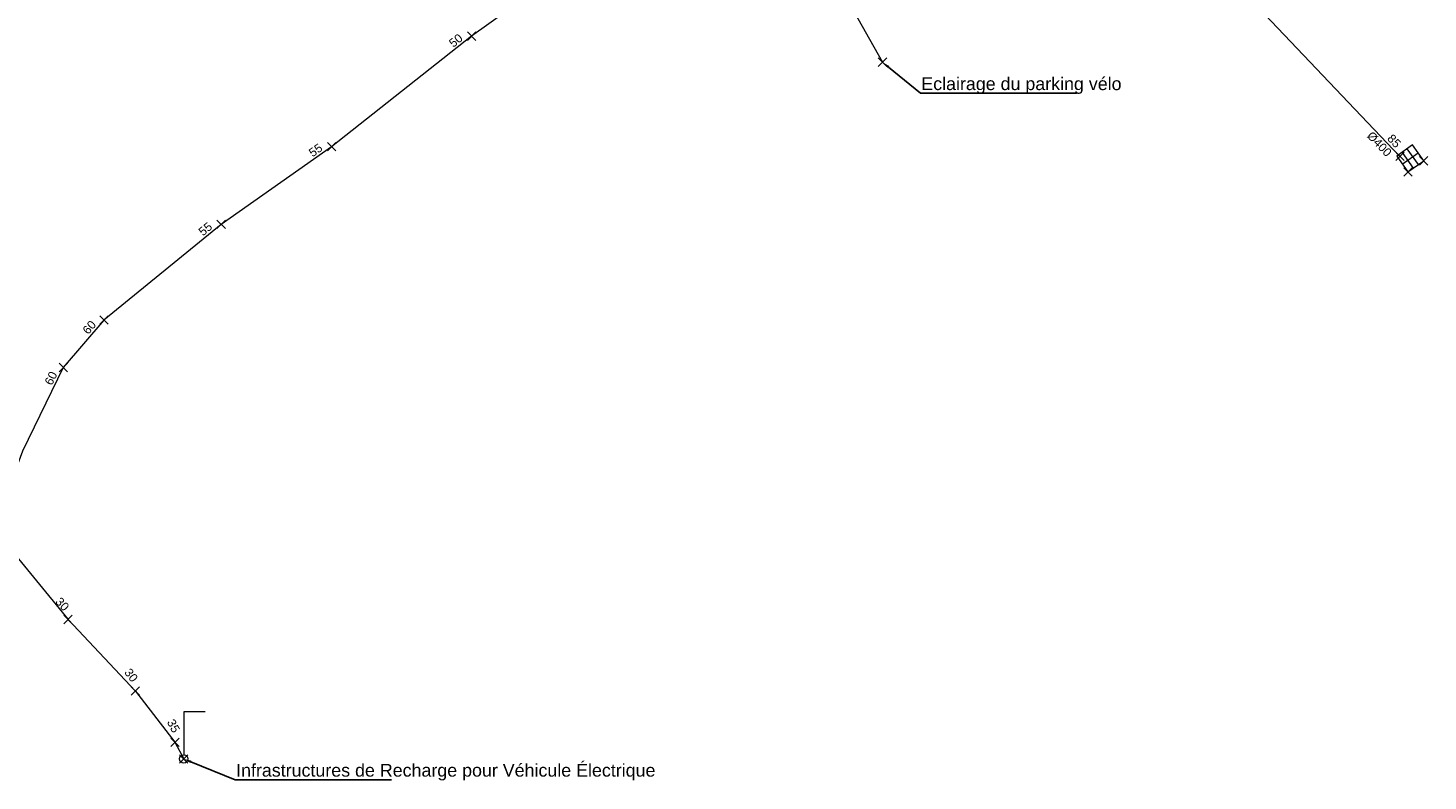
# Model space of a CAD drawing. Header units: metres. Extents: x 1575778 to 1576006, y 2263010 to 2263161.
# Tile 7 of 18: x 1575912 to 1575945, y 2263023 to 2263041. Entities that reach past the tile are written whole.
import ezdxf
from ezdxf import colors
from ezdxf.entities.mleader import LeaderData, LeaderLine
from ezdxf.enums import TextEntityAlignment as Align
from ezdxf.lldxf.tags import DXFTag
from ezdxf.math import Vec2, Vec3

# ---------------------------------------------------------------- set-up
doc = ezdxf.new("R2010")
doc.units = ezdxf.units.M
doc.header["$PDMODE"] = 3
doc.header["$PDSIZE"] = 0.1
doc.linetypes.add('TOPO_CONTINU', pattern=[0.5, 0.25, 0.25])
doc.layers.get('0').update_dxf_attribs({"lineweight": 0})
for name, color, linetype, lineweight in [('RSX_BT_LIGNES', 1, 'BT', 0), ('RSX_BT_TXT', 1, 'Continuous', 0), ('RSX_ECL_LIGNES', 30, 'ECL', 0), ('RSX_ECL_TXT', 30, 'Continuous', 0), ('RSX_EP_LIGNES', 4, 'EP', 0), ('TOP_GRILLE_CANIVEAU', 5, 'TOPO_CONTINU', 0), ('TOP_PORTIQUE', 72, 'TOPO_CONTINU', 0), ('TXT_DIAM_RSX', 7, 'TOPO_CONTINU', 0), ('TXT_PROF_RSX', 7, 'TOPO_CONTINU', 0), ('XYZ_BT', 1, 'Continuous', 0), ('XYZ_ECL', 30, 'Continuous', 0), ('XYZ_EP', 4, 'Continuous', 0), ('XYZ_GRILLE_CANIVEAU', 7, 'TOPO_CONTINU', 0), ('XYZ_PORTIQUE', 7, 'TOPO_CONTINU', 0)]:
    doc.layers.add(name, color=color, linetype=linetype, lineweight=lineweight)
doc.styles.add('Romans', font='romans.SHX')
doc.styles.get("Standard").update_dxf_attribs({"font": 'arial.ttf'})
tags = doc.linetypes.add('BT', pattern='A,2.5,-0.5,["BT",Romans,S=0.2,R=0,X=-0.2,Y=-0.1],-0.5', length=3.5).pattern_tags.tags
tags[6] = DXFTag(74, 10)
tags = doc.linetypes.add('ECL', pattern='A,2.5,-0.6,["ECL",Romans,S=0.2,R=0,X=-0.3,Y=-0.1],-0.6', length=3.7).pattern_tags.tags
tags[6] = DXFTag(74, 10)
tags = doc.linetypes.add('EP', pattern='A,1.25,0,["►",Standard,S=0.2,R=0,X=-0.05,Y=-0.095],-0.1,1.15,-0.5,["EP",Romans,S=0.2,R=0,X=-0.2,Y=-0.1],-0.5', length=3.5).pattern_tags.tags
tags[19] = DXFTag(74, 10)

# ---------------------------------------------------------------- blocks, each defined once
blk = doc.blocks.new('BDU_GRILLE_CANIVEAU')
for p, q in [((0.3333, 1), (0.3333, 0)), ((0.6667, 0), (0.6667, 1)), ((0, 0.5), (1, 0.5))]:
    blk.add_line(p, q)
at = {"flags": 128}
blk.add_lwpolyline([(1, 0), (1, 1), (0, 1), (0, 0)], close=True, dxfattribs=at)
blk = doc.blocks.new('BDU_SEMIS_MAT_ALT')
at = {"color": 0}
blk.add_point((0, 0), dxfattribs=at)
blk = doc.blocks.new('RSX_PT')
blk.add_point((0, 0))
at = {"layer": 'TXT_DIAM_RSX', "color": 0}
blk.add_attdef('DIAM', text='', height=0.2, dxfattribs=at).set_placement((-0.2, -0.15), align=Align.MIDDLE_RIGHT)
at = {"layer": 'TXT_PROF_RSX', "color": 0}
blk.add_attdef('PROF', text='', height=0.2, dxfattribs=at).set_placement((-0.2, 0.15), align=Align.MIDDLE_RIGHT)
blk = doc.blocks.new('BDU_PORTIQUE_D')
at = {"flags": 128}
blk.add_lwpolyline([(0.5, 1.104), (0, 1.104), (0, 0.1)], dxfattribs=at)
blk.add_circle((0, 0), 0.1)

msp = doc.modelspace()

# ---------------------------------------------------------------- linework, layer by layer
at = {"layer": 'RSX_BT_LIGNES', "linetype": 'BT', "flags": 128}
msp.add_lwpolyline([(1575911.533, 2263028.847), (1575913.168, 2263026.858), (1575914.75, 2263025.176), (1575915.679, 2263023.972), (1575915.886, 2263023.58)], dxfattribs=at)
at = {"layer": 'RSX_ECL_LIGNES', "linetype": 'ECL', "flags": 128}
for points in [[(1575930.393, 2263045.714), (1575929.837, 2263045.305), (1575929.517, 2263044.859), (1575928.225, 2263044.306), (1575926.072, 2263043.011), (1575922.65, 2263040.57), (1575919.361, 2263037.971), (1575916.764, 2263036.145), (1575914.012, 2263033.897), (1575913.056, 2263032.782), (1575912.1, 2263030.816), (1575911.664, 2263029.649)], [(1575929.517, 2263044.859), (1575929.686, 2263044.822), (1575930.321, 2263044.292), (1575930.163, 2263043.769), (1575932.307, 2263039.957)]]:
    msp.add_lwpolyline(points, dxfattribs=at)
at = {"layer": 'RSX_EP_LIGNES', "linetype": 'EP', "flags": 128}
msp.add_lwpolyline([(1575944.465, 2263037.744), (1575933.899, 2263048.866)], dxfattribs=at)

# ---------------------------------------------------------------- block references
at = {"layer": 'TOP_GRILLE_CANIVEAU', "linetype": 'TOPO_CONTINU', "xscale": 0.4555115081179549, "yscale": 0.4555115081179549, "rotation": 35.31447562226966}
msp.add_blockref('BDU_GRILLE_CANIVEAU', (1575944.652, 2263037.376), dxfattribs=at)
at = {"layer": 'TOP_PORTIQUE', "linetype": 'TOPO_CONTINU'}
msp.add_blockref('BDU_PORTIQUE_D', (1575915.886, 2263023.58), dxfattribs=at)
at = {"layer": 'XYZ_BT', "linetype": 'Continuous'}
ref = msp.add_blockref('RSX_PT', (1575913.168, 2263026.858), dxfattribs=dict(at, rotation=313.2470322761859))
ref.add_attrib('PROF', '30', dxfattribs={"layer": 'TXT_PROF_RSX', "color": 0, "linetype": 'TOPO_CONTINU', "height": 0.2, "rotation": 313.247}).set_placement((1575913.14, 2263027.106), align=Align.MIDDLE_RIGHT)
for name, p, rotation in [('BDU_SEMIS_MAT_ALT', (1575913.168, 2263026.858), 313.2470322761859), ('BDU_SEMIS_MAT_ALT', (1575914.75, 2263025.176), 307.6638715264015), ('BDU_SEMIS_MAT_ALT', (1575915.679, 2263023.972), 297.7842425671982), ('BDU_SEMIS_MAT_ALT', (1575915.886, 2263023.58), 297.7842425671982), ('RSX_PT', (1575915.886, 2263023.58), 297.7842425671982)]:
    msp.add_blockref(name, p, dxfattribs=dict(at, rotation=rotation))
ref = msp.add_blockref('RSX_PT', (1575914.75, 2263025.176), dxfattribs=dict(at, rotation=307.6638715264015))
ref.add_attrib('PROF', '30', dxfattribs={"layer": 'TXT_PROF_RSX', "color": 0, "linetype": 'TOPO_CONTINU', "height": 0.2, "rotation": 307.6639}).set_placement((1575914.747, 2263025.426), align=Align.MIDDLE_RIGHT)
ref = msp.add_blockref('RSX_PT', (1575915.679, 2263023.972), dxfattribs=dict(at, rotation=297.7842425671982))
ref.add_attrib('PROF', '35', dxfattribs={"layer": 'TXT_PROF_RSX', "color": 0, "linetype": 'TOPO_CONTINU', "height": 0.2, "rotation": 297.7842}).set_placement((1575915.719, 2263024.219), align=Align.MIDDLE_RIGHT)
at = {"layer": 'XYZ_ECL', "linetype": 'Continuous'}
ref = msp.add_blockref('RSX_PT', (1575922.65, 2263040.57), dxfattribs=dict(at, rotation=38.31714519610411))
ref.add_attrib('PROF', '50', dxfattribs={"layer": 'TXT_PROF_RSX', "color": 0, "linetype": 'TOPO_CONTINU', "height": 0.2, "rotation": 38.3171}).set_placement((1575922.4, 2263040.564), align=Align.MIDDLE_RIGHT)
for name, p, rotation in [('BDU_SEMIS_MAT_ALT', (1575922.65, 2263040.57), 35.50297021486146), ('BDU_SEMIS_MAT_ALT', (1575932.307, 2263039.957), 299.3478950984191), ('RSX_PT', (1575932.307, 2263039.957), 299.3478950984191), ('BDU_SEMIS_MAT_ALT', (1575919.361, 2263037.971), 38.31714519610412), ('BDU_SEMIS_MAT_ALT', (1575916.764, 2263036.145), 35.11431106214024), ('BDU_SEMIS_MAT_ALT', (1575914.012, 2263033.897), 39.23826947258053), ('BDU_SEMIS_MAT_ALT', (1575913.056, 2263032.782), 49.38491707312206)]:
    msp.add_blockref(name, p, dxfattribs=dict(at, rotation=rotation))
ref = msp.add_blockref('RSX_PT', (1575919.361, 2263037.971), dxfattribs=dict(at, rotation=35.11431106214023))
ref.add_attrib('PROF', '55', dxfattribs={"layer": 'TXT_PROF_RSX', "color": 0, "linetype": 'TOPO_CONTINU', "height": 0.2, "rotation": 35.1143}).set_placement((1575919.111, 2263037.979), align=Align.MIDDLE_RIGHT)
ref = msp.add_blockref('RSX_PT', (1575916.764, 2263036.145), dxfattribs=dict(at, rotation=39.23826947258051))
ref.add_attrib('PROF', '55', dxfattribs={"layer": 'TXT_PROF_RSX', "color": 0, "linetype": 'TOPO_CONTINU', "height": 0.2, "rotation": 39.2383}).set_placement((1575916.514, 2263036.135), align=Align.MIDDLE_RIGHT)
ref = msp.add_blockref('RSX_PT', (1575914.012, 2263033.897), dxfattribs=dict(at, rotation=49.38491707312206))
ref.add_attrib('PROF', '60', dxfattribs={"layer": 'TXT_PROF_RSX', "color": 0, "linetype": 'TOPO_CONTINU', "height": 0.2, "rotation": 49.3849}).set_placement((1575913.768, 2263033.843), align=Align.MIDDLE_RIGHT)
ref = msp.add_blockref('RSX_PT', (1575913.056, 2263032.782), dxfattribs=dict(at, rotation=64.0713708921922))
ref.add_attrib('PROF', '60', dxfattribs={"layer": 'TXT_PROF_RSX', "color": 0, "linetype": 'TOPO_CONTINU', "height": 0.2, "rotation": 64.0714}).set_placement((1575912.833, 2263032.668), align=Align.MIDDLE_RIGHT)
at = {"layer": 'XYZ_EP', "linetype": 'Continuous'}
ref = msp.add_blockref('RSX_PT', (1575944.465, 2263037.744), dxfattribs=dict(at, rotation=313.5314127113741))
ref.add_attrib('PROF', '85', dxfattribs={"layer": 'TXT_PROF_RSX', "color": 0, "linetype": 'TOPO_CONTINU', "height": 0.2, "rotation": 313.5314}).set_placement((1575944.436, 2263037.992), align=Align.MIDDLE_RIGHT)
ref.add_attrib('DIAM', '%%C400', dxfattribs={"layer": 'TXT_DIAM_RSX', "color": 0, "linetype": 'TOPO_CONTINU', "height": 0.2, "rotation": 313.5314}).set_placement((1575944.218, 2263037.786), align=Align.MIDDLE_RIGHT)
at = {"layer": 'XYZ_EP', "linetype": 'Continuous', "rotation": 313.5314127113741}
msp.add_blockref('BDU_SEMIS_MAT_ALT', (1575944.465, 2263037.744), dxfattribs=at)
at = {"layer": 'XYZ_GRILLE_CANIVEAU', "linetype": 'TOPO_CONTINU', "rotation": 35.31447562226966}
for p in [(1575945.023, 2263037.64), (1575944.652, 2263037.376)]:
    msp.add_blockref('BDU_SEMIS_MAT_ALT', p, dxfattribs=at)
at = {"layer": 'XYZ_PORTIQUE', "linetype": 'TOPO_CONTINU'}
msp.add_blockref('BDU_SEMIS_MAT_ALT', (1575915.886, 2263023.58), dxfattribs=at)

# ---------------------------------------------------------------- texts
at = {"layer": 'RSX_BT_TXT', "linetype": 'Continuous'}
msp.add_text('Infrastructures de Recharge pour Véhicule Électrique', height=0.3, dxfattribs=at).set_placement((1575917.117, 2263023.164))
at = {"layer": 'RSX_ECL_TXT', "linetype": 'Continuous'}
msp.add_text('Eclairage du parking vélo', height=0.3, dxfattribs=at).set_placement((1575933.217, 2263039.301))

# ---------------------------------------------------------------- leaders
at = {"layer": 'RSX_BT_TXT', "linetype": 'Continuous'}
ml = msp.add_multileader_mtext('Standard', dxfattribs=at)
ml.set_content('', color=256)
ml.set_leader_properties()
ml.build(insert=Vec2(0, 0))
ml.multileader.update_dxf_attribs({"text_right_attachment_type": 6, "dogleg_length": 0.5, "arrow_head_size": 0.18})
ctx = ml.context
ctx.base_point, ctx.char_height, ctx.arrow_head_size, ctx.landing_gap_size, ctx.plane_origin = Vec3(1575920.767, 2263023.09), 0.18, 0.18, 0.09, Vec3(1575942.485, 2263029.658)
ctx.right_attachment = 6
notes = []
notes.append((ctx, [(0, (1, 1, 0), (1575917.097, 2263023.09), (1, 0), 3.67, [(0, [(1575915.886, 2263023.58)], 0, [])])]))
ctx.mtext.insert, ctx.mtext.flow_direction = Vec3(1575920.857, 2263023.18), 5
at = {"layer": 'RSX_ECL_TXT', "linetype": 'Continuous'}
ml = msp.add_multileader_mtext('Standard', dxfattribs=at)
ml.set_content('', color=256)
ml.set_leader_properties()
ml.build(insert=Vec2(0, 0))
ml.multileader.update_dxf_attribs({"text_right_attachment_type": 6, "dogleg_length": 0.5, "arrow_head_size": 0.18})
ctx = ml.context
ctx.base_point, ctx.char_height, ctx.arrow_head_size, ctx.landing_gap_size, ctx.plane_origin = Vec3(1575936.867, 2263039.227), 0.18, 0.18, 0.09, Vec3(1575958.586, 2263045.795)
ctx.right_attachment = 6
notes.append((ctx, [(0, (1, 1, 0), (1575933.197, 2263039.227), (1, 0), 3.67, [(0, [(1575932.307, 2263039.957)], 0, [])])]))
ctx.mtext.insert, ctx.mtext.flow_direction = Vec3(1575936.957, 2263039.317), 5
for ctx, leaders in notes:
    for number, flags, end, landing, length, lines in leaders:
        leader = LeaderData()
        leader.index, (leader.has_last_leader_line, leader.has_dogleg_vector, leader.attachment_direction) = number, flags
        leader.last_leader_point, leader.dogleg_vector, leader.dogleg_length = Vec3(end), Vec3(landing), length
        for number, points, colour, breaks in lines:
            line = LeaderLine()
            line.index, line.vertices, line.color, line.breaks = number, Vec3.list(points), colors.encode_raw_color(colour), breaks
            leader.lines.append(line)
        ctx.leaders.append(leader)

doc.saveas('drawing.dxf')
